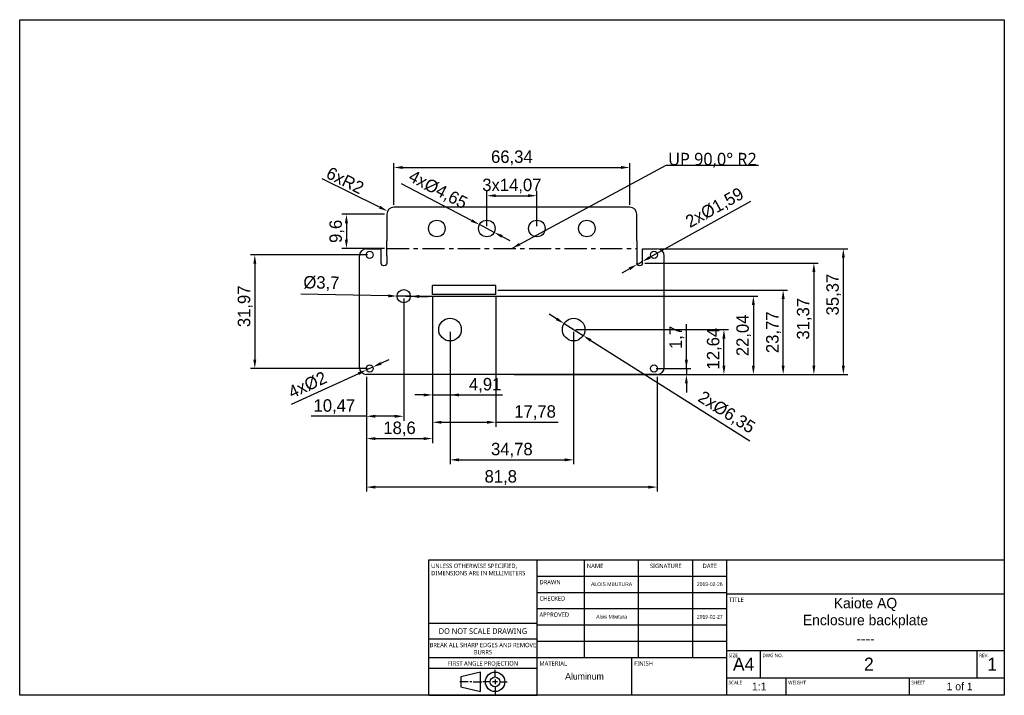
# Model space of a CAD drawing. Extents: x 20 to 297, y 10 to 200.
import ezdxf

# ---------------------------------------------------------------- set-up
doc = ezdxf.new("R2010")
doc.units = 0
doc.header["$LTSCALE"] = 12.7
doc.linetypes.add('CENTER', pattern=[0.787402, 0.492126, -0.098425, 0.098425, -0.098425])
doc.layers.get('DEFPOINTS').update_dxf_attribs({"linetype": 'CONTINUOUS'})
for name, color, linetype in [('ANNOTATION_LINES', 7, 'CONTINUOUS'), ('ANNOTATION_TEXT', 7, 'CONTINUOUS'), ('BORDER_FRAME', 7, 'CONTINUOUS'), ('SHEETMETAL_BEND_LINES_UP', 7, 'CENTER'), ('TITLE_BLOCK', 7, 'CONTINUOUS'), ('VISIBLE', 7, 'CONTINUOUS')]:
    doc.layers.add(name, color=color, linetype=linetype)
doc.styles.add('ONSHAPE-STANDARD', font='NotoSans-Regular.ttf')
doc.styles.add('ONSHAPE-STANDARD-DIMENSION', font='txt')
doc.styles.add('ONSHAPE-STANDARD-FIELDS', font='txt')
doc.dimstyles.new('ONSHAPE-ISO-25$0', dxfattribs={"dimtxt": 3.5, "dimasz": 2.5, "dimexe": 1.25, "dimexo": 0.625, "dimtad": 1, "dimtxsty": 'ONSHAPE-STANDARD-DIMENSION', "dimcen": 2.5, "dimclrd": 7, "dimclre": 7, "dimclrt": 7, "dimadec": 1, "dimazin": 3, "dimtfac": 1, "dimtmove": 0, "dimatfit": 3})
doc.dimstyles.new('ONSHAPE-ISO-25$3', dxfattribs={"dimtxt": 3.5, "dimasz": 2.5, "dimexe": 1.25, "dimexo": 0.625, "dimtad": 1, "dimtxsty": 'ONSHAPE-STANDARD-DIMENSION', "dimcen": 0, "dimclrd": 7, "dimclre": 7, "dimclrt": 7, "dimadec": 1, "dimazin": 3, "dimtfac": 1, "dimtmove": 0, "dimatfit": 3})
doc.dimstyles.new('ONSHAPE-ISO-25$4', dxfattribs={"dimtxt": 3.5, "dimasz": 2.5, "dimexe": 1.25, "dimexo": 0.625, "dimtad": 1, "dimtxsty": 'ONSHAPE-STANDARD-DIMENSION', "dimcen": 0, "dimclrd": 7, "dimclre": 7, "dimclrt": 7, "dimadec": 1, "dimazin": 3, "dimtfac": 1, "dimtmove": 0, "dimatfit": 3})
doc.dimstyles.new('ONSHAPE-ISO-25$7', dxfattribs={"dimtxt": 3.5, "dimasz": 2.5, "dimexe": 1.25, "dimexo": 0.625, "dimtad": 1, "dimtxsty": 'ONSHAPE-STANDARD-DIMENSION', "dimcen": 2.5, "dimclrd": 7, "dimclre": 7, "dimclrt": 7, "dimadec": 1, "dimazin": 3, "dimtfac": 1, "dimtmove": 0, "dimatfit": 3})

# ---------------------------------------------------------------- blocks, each defined once
blk = doc.blocks.new('*D1')
at = {"layer": 'ANNOTATION_TEXT', "color": 7}
for p, q in [((121.64, 103.36), (123.91, 104.41)), ((115.27, 100.44), (96.42, 91.78)), ((119.36, 102.32), (117.55, 101.49))]:
    blk.add_line(p, q, dxfattribs=at)
for points in [[(121.46, 103.74), (121.81, 102.99), (119.36, 102.32)], [(115.45, 100.06), (115.1, 100.82), (117.55, 101.49)]]:
    blk.add_solid(points, dxfattribs=at)
at = {"layer": 'DEFPOINTS', "color": 0}
for p in [(117.55, 101.49), (119.36, 102.32)]:
    blk.add_point(p, dxfattribs=at)
at = {"layer": 'ANNOTATION_TEXT', "color": 7, "insert": (100.98, 97.28), "char_height": 3.5, "attachment_point": 5, "rotation": 24.6699, "style": 'ONSHAPE-STANDARD-DIMENSION'}
blk.add_mtext('4xØ2', dxfattribs=at)
blk = doc.blocks.new('*D2')
at = {"layer": 'ANNOTATION_TEXT', "color": 7}
for p, q in [((117.56, 99.58), (117.56, 67.3)), ((199.36, 99.58), (199.36, 67.3)), ((196.86, 68.55), (120.06, 68.55))]:
    blk.add_line(p, q, dxfattribs=at)
for points in [[(120.06, 68.96), (120.06, 68.13), (117.56, 68.55)], [(196.86, 68.13), (196.86, 68.96), (199.36, 68.55)]]:
    blk.add_solid(points, dxfattribs=at)
at = {"layer": 'DEFPOINTS', "color": 0}
for p in [(117.56, 100.2), (199.36, 100.2), (117.56, 68.55)]:
    blk.add_point(p, dxfattribs=at)
at = {"layer": 'ANNOTATION_TEXT', "color": 7, "insert": (155.34, 71.25), "char_height": 3.5, "attachment_point": 5, "style": 'ONSHAPE-STANDARD-DIMENSION'}
blk.add_mtext('81,8', dxfattribs=at)
blk = doc.blocks.new('*D3')
at = {"layer": 'ANNOTATION_TEXT', "color": 7}
for p, q in [((141.07, 112.22), (141.07, 74.97)), ((175.84, 112.22), (175.84, 74.97)), ((143.57, 76.22), (173.34, 76.22))]:
    blk.add_line(p, q, dxfattribs=at)
for points in [[(143.57, 76.64), (143.57, 75.81), (141.07, 76.22)], [(173.34, 75.81), (173.34, 76.64), (175.84, 76.22)]]:
    blk.add_solid(points, dxfattribs=at)
at = {"layer": 'DEFPOINTS', "color": 0}
for p in [(141.07, 112.84), (175.84, 112.84), (175.84, 76.22)]:
    blk.add_point(p, dxfattribs=at)
at = {"layer": 'ANNOTATION_TEXT', "color": 7, "insert": (158.46, 78.93), "char_height": 3.5, "attachment_point": 5, "style": 'ONSHAPE-STANDARD-DIMENSION'}
blk.add_mtext('34,78', dxfattribs=at)
blk = doc.blocks.new('*D4')
at = {"layer": 'ANNOTATION_TEXT', "color": 7}
for p, q in [((207.56, 101.9), (207.56, 114.37)), ((207.56, 104.4), (207.56, 106.9)), ((199.08, 101.9), (208.81, 101.9)), ((199.98, 100.2), (208.81, 100.2)), ((207.56, 101.9), (207.56, 100.2)), ((207.56, 97.7), (207.56, 95.2))]:
    blk.add_line(p, q, dxfattribs=at)
for points in [[(207.14, 104.4), (207.98, 104.4), (207.56, 101.9)], [(207.98, 97.7), (207.14, 97.7), (207.56, 100.2)]]:
    blk.add_solid(points, dxfattribs=at)
at = {"layer": 'DEFPOINTS', "color": 0}
for p in [(198.46, 101.9), (199.36, 100.2), (207.56, 100.2)]:
    blk.add_point(p, dxfattribs=at)
at = {"layer": 'ANNOTATION_TEXT', "color": 7, "insert": (204.87, 110.64), "char_height": 3.5, "attachment_point": 5, "rotation": 90, "style": 'ONSHAPE-STANDARD-DIMENSION'}
blk.add_mtext('1,7', dxfattribs=at)
blk = doc.blocks.new('*D5')
at = {"layer": 'ANNOTATION_TEXT', "color": 7}
for p, q in [((176.47, 112.84), (219.37, 112.84)), ((218.12, 102.7), (218.12, 110.34)), ((159.08, 100.2), (219.37, 100.2))]:
    blk.add_line(p, q, dxfattribs=at)
for points in [[(218.54, 110.34), (217.7, 110.34), (218.12, 112.84)], [(217.7, 102.7), (218.54, 102.7), (218.12, 100.2)]]:
    blk.add_solid(points, dxfattribs=at)
at = {"layer": 'DEFPOINTS', "color": 0}
for p in [(175.84, 112.84), (218.12, 112.84), (158.46, 100.2)]:
    blk.add_point(p, dxfattribs=at)
at = {"layer": 'ANNOTATION_TEXT', "color": 7, "insert": (215.41, 107.49), "char_height": 3.5, "attachment_point": 5, "rotation": 90, "style": 'ONSHAPE-STANDARD-DIMENSION'}
blk.add_mtext('12,64', dxfattribs=at)
blk = doc.blocks.new('*D6')
at = {"layer": 'ANNOTATION_TEXT', "color": 7}
for p, q in [((128.65, 122.24), (227.65, 122.24)), ((226.4, 119.74), (226.4, 102.7)), ((159.08, 100.2), (227.65, 100.2))]:
    blk.add_line(p, q, dxfattribs=at)
for points in [[(226.82, 119.74), (225.99, 119.74), (226.4, 122.24)], [(225.99, 102.7), (226.82, 102.7), (226.4, 100.2)]]:
    blk.add_solid(points, dxfattribs=at)
at = {"layer": 'DEFPOINTS', "color": 0}
for p in [(128.03, 122.24), (158.46, 100.2), (226.4, 100.2)]:
    blk.add_point(p, dxfattribs=at)
at = {"layer": 'ANNOTATION_TEXT', "color": 7, "insert": (223.69, 111.22), "char_height": 3.5, "attachment_point": 5, "rotation": 90, "style": 'ONSHAPE-STANDARD-DIMENSION'}
blk.add_mtext('22,04', dxfattribs=at)
blk = doc.blocks.new('*D7')
at = {"layer": 'ANNOTATION_TEXT', "color": 7}
for p, q in [((154.56, 123.97), (236.03, 123.97)), ((234.78, 102.7), (234.78, 121.47)), ((159.08, 100.2), (236.03, 100.2))]:
    blk.add_line(p, q, dxfattribs=at)
for points in [[(235.2, 121.47), (234.36, 121.47), (234.78, 123.97)], [(234.36, 102.7), (235.2, 102.7), (234.78, 100.2)]]:
    blk.add_solid(points, dxfattribs=at)
at = {"layer": 'DEFPOINTS', "color": 0}
for p in [(153.94, 123.97), (234.78, 123.97), (158.46, 100.2)]:
    blk.add_point(p, dxfattribs=at)
at = {"layer": 'ANNOTATION_TEXT', "color": 7, "insert": (232.07, 112.09), "char_height": 3.5, "attachment_point": 5, "rotation": 90, "style": 'ONSHAPE-STANDARD-DIMENSION'}
blk.add_mtext('23,77', dxfattribs=at)
blk = doc.blocks.new('*D8')
at = {"layer": 'ANNOTATION_TEXT', "color": 7}
for p, q in [((195.85, 131.57), (244.68, 131.57)), ((243.43, 129.07), (243.43, 102.7)), ((199.98, 100.2), (244.68, 100.2))]:
    blk.add_line(p, q, dxfattribs=at)
for points in [[(243.84, 129.07), (243.01, 129.07), (243.43, 131.57)], [(243.01, 102.7), (243.84, 102.7), (243.43, 100.2)]]:
    blk.add_solid(points, dxfattribs=at)
at = {"layer": 'DEFPOINTS', "color": 0}
for p in [(195.22, 131.57), (199.36, 100.2), (243.43, 100.2)]:
    blk.add_point(p, dxfattribs=at)
at = {"layer": 'ANNOTATION_TEXT', "color": 7, "insert": (240.72, 115.89), "char_height": 3.5, "attachment_point": 5, "rotation": 90, "style": 'ONSHAPE-STANDARD-DIMENSION'}
blk.add_mtext('31,37', dxfattribs=at)
blk = doc.blocks.new('*D9')
at = {"layer": 'ANNOTATION_TEXT', "color": 7}
for p, q in [((199.98, 135.57), (252.96, 135.57)), ((251.71, 133.07), (251.71, 102.7)), ((199.98, 100.2), (252.96, 100.2))]:
    blk.add_line(p, q, dxfattribs=at)
for points in [[(252.13, 133.07), (251.3, 133.07), (251.71, 135.57)], [(251.3, 102.7), (252.13, 102.7), (251.71, 100.2)]]:
    blk.add_solid(points, dxfattribs=at)
at = {"layer": 'DEFPOINTS', "color": 0}
for p in [(199.36, 135.57), (199.36, 100.2), (251.71, 100.2)]:
    blk.add_point(p, dxfattribs=at)
at = {"layer": 'ANNOTATION_TEXT', "color": 7, "insert": (249, 122.69), "char_height": 3.5, "attachment_point": 5, "rotation": 90, "style": 'ONSHAPE-STANDARD-DIMENSION'}
blk.add_mtext('35,37', dxfattribs=at)
blk = doc.blocks.new('*D10')
at = {"layer": 'ANNOTATION_TEXT', "color": 7}
for p, q in [((197.3, 133.18), (225.69, 149)), ((193.73, 131.19), (195.12, 131.96)), ((191.54, 129.97), (189.36, 128.75))]:
    blk.add_line(p, q, dxfattribs=at)
blk.add_arc((194.42, 131.57), 0.797, 0, 44.1736, dxfattribs=at)
for points in [[(197.1, 133.54), (197.51, 132.81), (195.12, 131.96)], [(191.75, 129.6), (191.34, 130.33), (193.73, 131.19)]]:
    blk.add_solid(points, dxfattribs=at)
at = {"layer": 'DEFPOINTS', "color": 0}
for p in [(193.73, 131.19), (195.12, 131.96)]:
    blk.add_point(p, dxfattribs=at)
at = {"layer": 'ANNOTATION_TEXT', "color": 7, "insert": (215.61, 146.92), "char_height": 3.5, "attachment_point": 5, "rotation": 29.1304, "style": 'ONSHAPE-STANDARD-DIMENSION'}
blk.add_mtext('2xØ1,59', dxfattribs=at)
blk = doc.blocks.new('*D11')
at = {"layer": 'ANNOTATION_TEXT', "color": 7}
for p, q in [((117.82, 133.87), (84.89, 133.87)), ((86.14, 131.37), (86.14, 104.4)), ((117.83, 101.9), (84.89, 101.9))]:
    blk.add_line(p, q, dxfattribs=at)
for points in [[(86.56, 131.37), (85.72, 131.37), (86.14, 133.87)], [(85.72, 104.4), (86.56, 104.4), (86.14, 101.9)]]:
    blk.add_solid(points, dxfattribs=at)
at = {"layer": 'DEFPOINTS', "color": 0}
for p in [(118.44, 133.87), (86.14, 101.9), (118.46, 101.9)]:
    blk.add_point(p, dxfattribs=at)
at = {"layer": 'ANNOTATION_TEXT', "color": 7, "insert": (83.43, 119.39), "char_height": 3.5, "attachment_point": 5, "rotation": 90, "style": 'ONSHAPE-STANDARD-DIMENSION'}
blk.add_mtext('31,97', dxfattribs=at)
blk = doc.blocks.new('*D12')
at = {"layer": 'ANNOTATION_TEXT', "color": 7}
for p, q in [((122.66, 145.27), (110.67, 145.27)), ((111.92, 142.77), (111.92, 138.17)), ((122.66, 135.67), (110.67, 135.67))]:
    blk.add_line(p, q, dxfattribs=at)
for points in [[(112.34, 142.77), (111.5, 142.77), (111.92, 145.27)], [(111.5, 138.17), (112.34, 138.17), (111.92, 135.67)]]:
    blk.add_solid(points, dxfattribs=at)
at = {"layer": 'DEFPOINTS', "color": 0}
for p in [(123.28, 145.27), (111.92, 135.67), (123.28, 135.67)]:
    blk.add_point(p, dxfattribs=at)
at = {"layer": 'ANNOTATION_TEXT', "color": 7, "insert": (109.21, 140.47), "char_height": 3.5, "attachment_point": 5, "rotation": 90, "style": 'ONSHAPE-STANDARD-DIMENSION'}
blk.add_mtext('9,6', dxfattribs=at)
blk = doc.blocks.new('*D13')
at = {"layer": 'ANNOTATION_TEXT', "color": 7}
blk.add_line((121.25, 147.28), (105.14, 155.27), dxfattribs=at)
blk.add_solid([(121.07, 146.9), (121.44, 147.65), (123.49, 146.16)], dxfattribs=at)
at = {"layer": 'DEFPOINTS', "color": 0}
for p in [(123.49, 146.16), (125.28, 145.27)]:
    blk.add_point(p, dxfattribs=at)
at = {"layer": 'ANNOTATION_TEXT', "color": 7, "insert": (111.56, 154.79), "char_height": 3.5, "attachment_point": 5, "rotation": 333.5972, "style": 'ONSHAPE-STANDARD-DIMENSION'}
blk.add_mtext('6xR2', dxfattribs=at)
blk = doc.blocks.new('*D14')
at = {"layer": 'ANNOTATION_TEXT', "color": 7}
for p, q in [((125.28, 147.9), (125.28, 159.69)), ((127.78, 158.44), (189.13, 158.44)), ((191.63, 147.9), (191.63, 159.69))]:
    blk.add_line(p, q, dxfattribs=at)
for points in [[(127.78, 158.86), (127.78, 158.02), (125.28, 158.44)], [(189.13, 158.02), (189.13, 158.86), (191.63, 158.44)]]:
    blk.add_solid(points, dxfattribs=at)
at = {"layer": 'DEFPOINTS', "color": 0}
for p in [(191.63, 158.44), (125.28, 147.27), (191.63, 147.27)]:
    blk.add_point(p, dxfattribs=at)
at = {"layer": 'ANNOTATION_TEXT', "color": 7, "insert": (158.46, 161.15), "char_height": 3.5, "attachment_point": 5, "style": 'ONSHAPE-STANDARD-DIMENSION'}
blk.add_mtext('66,34', dxfattribs=at)
blk = doc.blocks.new('*D15')
at = {"layer": 'ANNOTATION_TEXT', "color": 7}
for p, q in [((136.16, 122.08), (136.16, 85.54)), ((153.94, 122.08), (153.94, 85.54)), ((138.66, 86.79), (151.44, 86.79)), ((153.94, 86.79), (171.52, 86.79))]:
    blk.add_line(p, q, dxfattribs=at)
for points in [[(138.66, 87.2), (138.66, 86.37), (136.16, 86.79)], [(151.44, 86.37), (151.44, 87.2), (153.94, 86.79)]]:
    blk.add_solid(points, dxfattribs=at)
at = {"layer": 'DEFPOINTS', "color": 0}
for p in [(136.16, 122.7), (153.94, 122.7), (153.94, 86.79)]:
    blk.add_point(p, dxfattribs=at)
at = {"layer": 'ANNOTATION_TEXT', "color": 7, "insert": (164.99, 89.5), "char_height": 3.5, "attachment_point": 5, "style": 'ONSHAPE-STANDARD-DIMENSION'}
blk.add_mtext('17,78', dxfattribs=at)
blk = doc.blocks.new('*D16')
at = {"layer": 'ANNOTATION_TEXT', "color": 7}
for p, q in [((128.03, 121.62), (128.03, 87.22)), ((117.56, 99.58), (117.56, 87.22)), ((117.56, 88.47), (102, 88.47)), ((125.53, 88.47), (120.06, 88.47))]:
    blk.add_line(p, q, dxfattribs=at)
for points in [[(120.06, 88.89), (120.06, 88.06), (117.56, 88.47)], [(125.53, 88.06), (125.53, 88.89), (128.03, 88.47)]]:
    blk.add_solid(points, dxfattribs=at)
at = {"layer": 'DEFPOINTS', "color": 0}
for p in [(128.03, 122.24), (117.56, 100.2), (117.56, 88.47)]:
    blk.add_point(p, dxfattribs=at)
at = {"layer": 'ANNOTATION_TEXT', "color": 7, "insert": (108.53, 91.18), "char_height": 3.5, "attachment_point": 5, "style": 'ONSHAPE-STANDARD-DIMENSION'}
blk.add_mtext('10,47', dxfattribs=at)
blk = doc.blocks.new('*D17')
at = {"layer": 'ANNOTATION_TEXT', "color": 7}
for p, q in [((171.05, 115.87), (168.93, 117.21)), ((173.16, 114.54), (178.53, 111.15)), ((180.64, 109.81), (225.4, 81.55))]:
    blk.add_line(p, q, dxfattribs=at)
for points in [[(170.82, 115.52), (171.27, 116.22), (173.16, 114.54)], [(180.87, 110.17), (180.42, 109.46), (178.53, 111.15)]]:
    blk.add_solid(points, dxfattribs=at)
at = {"layer": 'DEFPOINTS', "color": 0}
for p in [(173.16, 114.54), (178.53, 111.15)]:
    blk.add_point(p, dxfattribs=at)
at = {"layer": 'ANNOTATION_TEXT', "color": 7, "insert": (218.76, 89.41), "char_height": 3.5, "attachment_point": 5, "rotation": 327.734, "style": 'ONSHAPE-STANDARD-DIMENSION'}
blk.add_mtext('2xØ6,35', dxfattribs=at)
blk = doc.blocks.new('*D18')
at = {"layer": 'ANNOTATION_TEXT', "color": 7}
for p, q in [((136.16, 122.08), (136.16, 80.95)), ((117.56, 99.58), (117.56, 80.95)), ((120.06, 82.2), (133.66, 82.2))]:
    blk.add_line(p, q, dxfattribs=at)
for points in [[(120.06, 82.61), (120.06, 81.78), (117.56, 82.2)], [(133.66, 81.78), (133.66, 82.61), (136.16, 82.2)]]:
    blk.add_solid(points, dxfattribs=at)
at = {"layer": 'DEFPOINTS', "color": 0}
for p in [(136.16, 122.7), (117.56, 100.2), (136.16, 82.2)]:
    blk.add_point(p, dxfattribs=at)
at = {"layer": 'ANNOTATION_TEXT', "color": 7, "insert": (126.86, 84.9), "char_height": 3.5, "attachment_point": 5, "style": 'ONSHAPE-STANDARD-DIMENSION'}
blk.add_mtext('18,6', dxfattribs=at)
blk = doc.blocks.new('*D19')
at = {"layer": 'ANNOTATION_TEXT', "color": 7}
for p, q in [((136.16, 122.08), (136.16, 93.22)), ((141.07, 112.22), (141.07, 93.22)), ((133.66, 94.47), (131.16, 94.47)), ((136.16, 94.47), (141.07, 94.47)), ((141.07, 94.47), (155.84, 94.47)), ((143.57, 94.47), (146.07, 94.47))]:
    blk.add_line(p, q, dxfattribs=at)
for points in [[(133.66, 94.05), (133.66, 94.88), (136.16, 94.47)], [(143.57, 94.88), (143.57, 94.05), (141.07, 94.47)]]:
    blk.add_solid(points, dxfattribs=at)
at = {"layer": 'DEFPOINTS', "color": 0}
for p in [(136.16, 122.7), (141.07, 112.84), (141.07, 94.47)]:
    blk.add_point(p, dxfattribs=at)
at = {"layer": 'ANNOTATION_TEXT', "color": 7, "insert": (150.95, 97.17), "char_height": 3.5, "attachment_point": 5, "style": 'ONSHAPE-STANDARD-DIMENSION'}
blk.add_mtext('4,91', dxfattribs=at)
blk = doc.blocks.new('*D20')
at = {"layer": 'ANNOTATION_TEXT', "color": 7}
for p, q in [((147.15, 143.51), (127.41, 153.82)), ((153.48, 140.2), (149.36, 142.36)), ((155.7, 139.05), (157.92, 137.89))]:
    blk.add_line(p, q, dxfattribs=at)
for points in [[(146.95, 143.14), (147.34, 143.88), (149.36, 142.36)], [(155.89, 139.42), (155.51, 138.68), (153.48, 140.2)]]:
    blk.add_solid(points, dxfattribs=at)
at = {"layer": 'DEFPOINTS', "color": 0}
for p in [(149.36, 142.36), (153.48, 140.2)]:
    blk.add_point(p, dxfattribs=at)
at = {"layer": 'ANNOTATION_TEXT', "color": 7, "insert": (137.59, 152), "char_height": 3.5, "attachment_point": 5, "rotation": 332.4234, "style": 'ONSHAPE-STANDARD-DIMENSION'}
blk.add_mtext('4xØ4,65', dxfattribs=at)
blk = doc.blocks.new('*D21')
at = {"layer": 'ANNOTATION_TEXT', "color": 7}
for p, q in [((151.42, 141.91), (151.42, 151.76)), ((153.92, 150.51), (162.99, 150.51)), ((165.49, 141.9), (165.49, 151.76))]:
    blk.add_line(p, q, dxfattribs=at)
for points in [[(153.92, 150.93), (153.92, 150.1), (151.42, 150.51)], [(162.99, 150.1), (162.99, 150.93), (165.49, 150.51)]]:
    blk.add_solid(points, dxfattribs=at)
at = {"layer": 'DEFPOINTS', "color": 0}
for p in [(165.49, 150.51), (151.42, 141.28), (165.49, 141.28)]:
    blk.add_point(p, dxfattribs=at)
at = {"layer": 'ANNOTATION_TEXT', "color": 7, "insert": (158.46, 153.22), "char_height": 3.5, "attachment_point": 5, "style": 'ONSHAPE-STANDARD-DIMENSION'}
blk.add_mtext('3x14,07', dxfattribs=at)
blk = doc.blocks.new('*D22')
at = {"layer": 'ANNOTATION_TEXT', "color": 7}
for p, q in [((123.68, 122.33), (99.07, 122.8)), ((129.88, 122.21), (126.18, 122.28)), ((132.38, 122.16), (134.88, 122.11))]:
    blk.add_line(p, q, dxfattribs=at)
for points in [[(123.67, 121.91), (123.69, 122.74), (126.18, 122.28)], [(132.39, 122.58), (132.37, 121.74), (129.88, 122.21)]]:
    blk.add_solid(points, dxfattribs=at)
at = {"layer": 'DEFPOINTS', "color": 0}
for p in [(126.18, 122.28), (129.88, 122.21)]:
    blk.add_point(p, dxfattribs=at)
at = {"layer": 'ANNOTATION_TEXT', "color": 7, "insert": (104.88, 125.78), "char_height": 3.5, "attachment_point": 5, "rotation": 358.9012, "style": 'ONSHAPE-STANDARD-DIMENSION'}
blk.add_mtext('%%c3,7', dxfattribs=at)

msp = doc.modelspace()

# ---------------------------------------------------------------- linework, layer by layer
at = {"layer": 'BORDER_FRAME'}
for p, q in [((20, 10), (20, 200)), ((20, 200), (297, 200)), ((297, 200), (297, 10)), ((297, 10), (20, 10))]:
    msp.add_line(p, q, dxfattribs=at)
at = {"layer": 'SHEETMETAL_BEND_LINES_UP', "color": 7, "linetype": 'CONTINUOUS'}
msp.add_line((201.914, 159.063), (227.888, 159.063), dxfattribs=at)
at = {"layer": 'SHEETMETAL_BEND_LINES_UP'}
msp.add_line((123.283, 135.674), (193.627, 135.674), dxfattribs=at)
at = {"layer": 'TITLE_BLOCK'}
for p, q in [((135.075, 10), (135.075, 48.1)), ((135.075, 48.1), (165.555, 48.1)), ((165.555, 10), (165.555, 48.1)), ((165.555, 48.1), (218.895, 48.1)), ((178.89, 20.668), (178.89, 48.1)), ((194.13, 20.668), (194.13, 48.1)), ((209.37, 20.668), (209.37, 48.1)), ((218.895, 10), (218.895, 48.1)), ((218.895, 48.1), (297, 48.1)), ((165.555, 43.528), (218.895, 43.528)), ((165.555, 38.956), (218.895, 38.956)), ((218.895, 38.575), (297, 38.575)), ((165.555, 34.384), (218.895, 34.384)), ((135.075, 30.269), (165.555, 30.269)), ((165.555, 29.812), (218.895, 29.812)), ((135.075, 25.85), (165.555, 25.85)), ((165.555, 25.24), (218.895, 25.24)), ((218.895, 22.573), (297, 22.573)), ((228.42, 14.953), (228.42, 22.573)), ((289.38, 14.953), (289.38, 22.573)), ((135.075, 20.668), (165.555, 20.668)), ((165.555, 20.668), (218.895, 20.668)), ((192.225, 10), (192.225, 20.668)), ((135.075, 17.62), (165.555, 17.62)), ((153.744, 15.151), (153.744, 17.209)), ((149.629, 16.523), (144.143, 15.151)), ((144.143, 15.151), (144.143, 12.408)), ((149.629, 11.036), (149.629, 16.523)), ((153.744, 14.465), (153.744, 13.094)), ((218.895, 14.953), (297, 14.953)), ((235.659, 10), (235.659, 14.953)), ((270.33, 10), (270.33, 14.953)), ((146.2, 13.78), (143.8, 13.78)), ((144.143, 12.408), (149.629, 11.036)), ((147.16, 13.78), (146.612, 13.78)), ((147.572, 13.78), (149.972, 13.78)), ((152.372, 13.78), (150.315, 13.78)), ((154.43, 13.78), (153.058, 13.78)), ((153.744, 12.408), (153.744, 10.351)), ((155.116, 13.78), (157.173, 13.78)), ((135.075, 10), (165.555, 10))]:
    msp.add_line(p, q, dxfattribs=at)
for radius in [2.743, 1.372]:
    msp.add_circle((153.744, 13.78), radius, dxfattribs=at)
at = {"layer": 'VISIBLE'}
for p, q in [((191.627, 147.275), (125.283, 147.275)), ((123.283, 145.275), (123.283, 137.775)), ((193.627, 137.775), (193.627, 145.275)), ((123.283, 133.573), (123.283, 137.775)), ((193.627, 137.775), (193.627, 133.573)), ((115.555, 102.203), (115.555, 133.573)), ((117.555, 135.573), (121.689, 135.573)), ((121.689, 131.573), (121.689, 135.573)), ((123.283, 133.573), (123.283, 131.573)), ((193.627, 133.573), (193.627, 131.573)), ((195.221, 131.573), (195.221, 135.573)), ((195.221, 135.573), (199.355, 135.573)), ((201.355, 102.203), (201.355, 133.573)), ((153.937, 125.243), (136.157, 125.243)), ((136.157, 122.703), (136.157, 125.243)), ((153.937, 122.703), (153.937, 125.243)), ((153.937, 122.703), (136.157, 122.703)), ((199.355, 100.203), (117.555, 100.203))]:
    msp.add_line(p, q, dxfattribs=at)
for centre, radius in [((137.353, 141.279), 2.325), ((151.422, 141.28), 2.325), ((165.492, 141.279), 2.325), ((179.561, 141.283), 2.325), ((118.442, 133.873), 1), ((198.442, 133.873), 1), ((128.029, 122.243), 1.85), ((141.066, 112.842), 3.175), ((175.844, 112.842), 3.175), ((118.455, 101.903), 1), ((198.455, 101.903), 1)]:
    msp.add_circle(centre, radius, dxfattribs=at)
for centre, start, end in [((125.283, 145.275), 90, 180), ((191.627, 145.275), 0, 90), ((117.555, 133.573), 90, 180), ((199.355, 133.573), 0, 90), ((117.555, 102.203), 180, 270), ((199.355, 102.203), 270, 0)]:
    msp.add_arc(centre, 2, start, end, dxfattribs=at)
at = {"layer": 'VISIBLE', "extrusion": (0, 0, -1)}
for centre in [(-122.486, 131.573), (-194.424, 131.573)]:
    msp.add_arc(centre, 0.797, 180, 0, dxfattribs=at)

# ---------------------------------------------------------------- texts
at = {"layer": 'ANNOTATION_TEXT', "color": 7, "insert": (214.901, 162.563), "char_height": 3.5, "attachment_point": 2, "style": 'ONSHAPE-STANDARD-DIMENSION'}
msp.add_mtext('{\\fNoto Sans;UP 90,0° R2}', dxfattribs=at)
at = {"layer": 'TITLE_BLOCK'}
for s, insert, char_height, width, attachment_point, style in [('UNLESS OTHERWISE SPECIFIED, DIMENSIONS ARE IN MILLIMETERS', (135.746, 47.003), 1.2192, 30.48, 1, 'ONSHAPE-STANDARD'), ('NAME', (179.561, 47.003), 1.2192, 15.24, 1, 'ONSHAPE-STANDARD'), ('SIGNATURE', (201.75, 47.003), 1.2192, 15.24, 2, 'ONSHAPE-STANDARD'), ('DATE', (214.132, 47.003), 1.2192, 9.525, 2, 'ONSHAPE-STANDARD'), ('DRAWN', (166.226, 42.431), 1.2192, 13.335, 1, 'ONSHAPE-STANDARD'), ('ALOIS MBUTURA', (186.51, 41.242), 1.02413, 15.24, 5, 'ONSHAPE-STANDARD-FIELDS'), ('2019-02-26', (214.132, 41.242), 1.0241, 9.525, 5, 'ONSHAPE-STANDARD-FIELDS'), ('CHECKED', (166.226, 37.859), 1.2192, 13.335, 1, 'ONSHAPE-STANDARD'), ('TITLE', (219.566, 37.478), 1.2192, 9.525, 1, 'ONSHAPE-STANDARD'), ('Kaiote AQ}', (257.947, 35.527), 2.9261, 70.485, 5, 'ONSHAPE-STANDARD-FIELDS'), ('APPROVED', (166.226, 33.287), 1.2192, 13.335, 1, 'ONSHAPE-STANDARD'), ('Alois Mbutura}', (186.51, 32.098), 1.02413, 15.24, 5, 'ONSHAPE-STANDARD-FIELDS'), ('2019-02-27}', (214.132, 32.098), 1.02413, 9.525, 5, 'ONSHAPE-STANDARD-FIELDS'), ('Enclosure backplate}', (257.947, 30.726), 2.92608, 70.485, 5, 'ONSHAPE-STANDARD-FIELDS'), ('DO NOT SCALE DRAWING', (150.315, 28.843), 1.58496, 30.48, 2, 'ONSHAPE-STANDARD'), ('----', (257.947, 25.926), 2.9261, 70.485, 5, 'ONSHAPE-STANDARD-FIELDS'), ('BREAK ALL SHARP EDGES AND REMOVE BURRS', (150.315, 24.752), 1.2192, 30.48, 2, 'ONSHAPE-STANDARD'), ('FIRST ANGLE PROJECTION', (150.315, 19.571), 1.2192, 30.48, 2, 'ONSHAPE-STANDARD'), ('MATERIAL', (166.226, 19.571), 1.2192, 26.67, 1, 'ONSHAPE-STANDARD'), ('FINISH', (192.896, 19.571), 1.2192, 26.67, 1, 'ONSHAPE-STANDARD'), ('SIZE', (219.431, 21.695), 0.9754, 9.525, 1, 'ONSHAPE-STANDARD'), ('A4', (223.657, 18.763), 3.6576, 9.525, 5, 'ONSHAPE-STANDARD-FIELDS'), ('DWG NO.', (228.956, 21.695), 0.9754, 60.96, 1, 'ONSHAPE-STANDARD'), ('2}', (258.9, 18.763), 3.6576, 60.96, 5, 'ONSHAPE-STANDARD-FIELDS'), ('REV.', (289.916, 21.695), 0.9754, 7.62, 1, 'ONSHAPE-STANDARD'), ('1}', (293.571, 18.763), 3.6576, 6.858, 5, 'ONSHAPE-STANDARD-FIELDS'), ('Aluminum }', (178.89, 15.334), 1.8288, 26.67, 5, 'ONSHAPE-STANDARD-FIELDS'), ('SCALE', (219.431, 14.075), 0.9754, 16.764, 1, 'ONSHAPE-STANDARD'), ('1:1', (228.039, 12.476), 2.1946, 15.24, 5, 'ONSHAPE-STANDARD-FIELDS'), ('WEIGHT', (236.195, 14.075), 0.9754, 34.671, 1, 'ONSHAPE-STANDARD'), ('SHEET', (270.866, 14.075), 0.9754, 26.67, 1, 'ONSHAPE-STANDARD'), ('1 of 1', (284.427, 12.476), 2.1946, 25.146, 5, 'ONSHAPE-STANDARD-FIELDS')]:
    msp.add_mtext(s, dxfattribs=dict(at, insert=insert, char_height=char_height, width=width, attachment_point=attachment_point, style=style))

# ---------------------------------------------------------------- dimensions: what is measured, and where the dimension line sits
at = {"layer": 'ANNOTATION_TEXT'}
for base, p1, p2, override, picture, middle in [((191.627, 158.438), (125.283, 147.275), (191.627, 147.275), {"dimlfac": 1, "dimpost": ''}, '*D14', (158.455, 158.438)), ((165.492, 150.513), (151.422, 141.28), (165.492, 141.279), {"dimlfac": 1, "dimpost": '3x<>'}, '*D21', (158.457, 150.513)), ((117.555, 88.472), (128.029, 122.243), (117.555, 100.203), {"dimlfac": 1, "dimpost": ''}, '*D16', (108.528, 88.472)), ((136.157, 82.195), (117.555, 100.203), (136.157, 122.703), {"dimlfac": 1, "dimpost": ''}, '*D18', (126.856, 82.195)), ((141.066, 94.467), (136.157, 122.703), (141.066, 112.842), {"dimlfac": 1, "dimpost": ''}, '*D19', (150.953, 94.467)), ((153.937, 86.788), (136.157, 122.703), (153.937, 122.703), {"dimlfac": 1, "dimpost": ''}, '*D15', (164.991, 86.788)), ((175.844, 76.224), (141.066, 112.842), (175.844, 112.842), {"dimlfac": 1, "dimpost": ''}, '*D3', (158.455, 76.224))]:
    dim = msp.add_linear_dim(base=base, p1=p1, p2=p2, dimstyle='ONSHAPE-ISO-25$0', override=override, dxfattribs=at)
    dim.commit()
    dim.dimension.update_dxf_attribs({"geometry": picture, "text_midpoint": middle, "dimtype": 160})
dim = msp.add_radius_dim(center=(125.283, 145.275), mpoint=(123.492, 146.164), dimstyle='ONSHAPE-ISO-25$4', override={"dimexe": 0.523598, "dimlfac": 1, "dimpost": '6xR<>', "dimtofl": 0, "dimatfit": 0}, dxfattribs=at)
dim.commit()
dim.dimension.update_dxf_attribs({"geometry": '*D13', "text_midpoint": (110.487, 152.621), "dimtype": 164})
for p1, p2, override, picture, middle in [((153.483, 140.204), (149.361, 142.357), {"dimexe": 0.608683, "dimlfac": 1, "dimpost": '4xØ<>'}, '*D20', (136.157, 149.253)), ((193.728, 131.185), (195.12, 131.961), {"dimexe": 0.208621, "dimlfac": 1, "dimpost": '2xØ<>'}, '*D10', (217.113, 144.217)), ((129.879, 122.208), (126.18, 122.279), {"dimexe": 0.484328, "dimlfac": 1, "dimpost": '%%c<>'}, '*D22', (104.823, 122.688)), ((173.16, 114.537), (178.529, 111.147), {"dimexe": 0.831212, "dimlfac": 1, "dimpost": '2xØ<>'}, '*D17', (217.113, 86.788)), ((119.364, 102.32), (117.547, 101.485), {"dimlfac": 1, "dimpost": '4xØ<>'}, '*D1', (102.267, 94.467))]:
    dim = msp.add_diameter_dim_2p(p1=p1, p2=p2, dimstyle='ONSHAPE-ISO-25$3', override=override, dxfattribs=at)
    dim.commit()
    dim.dimension.update_dxf_attribs({"geometry": picture, "text_midpoint": middle, "dimtype": 163})
for base, p1, p2, angle, picture, middle, dimtype in [((111.919, 135.674), (123.283, 145.275), (123.283, 135.674), 90, '*D12', (111.919, 140.475), 160), ((86.14, 101.903), (118.442, 133.873), (118.455, 101.903), 90, '*D11', (86.14, 119.391), 160), ((251.712, 100.203), (199.355, 135.573), (199.355, 100.203), 90, '*D9', (251.712, 122.688), 160), ((243.428, 100.203), (195.221, 131.573), (199.355, 100.203), 90, '*D8', (243.428, 115.888), 160), ((226.404, 100.203), (128.029, 122.243), (158.455, 100.203), 90, '*D6', (226.404, 111.223), 160), ((234.779, 123.973), (158.455, 100.203), (153.937, 123.973), 90, '*D7', (234.779, 112.088), 160), ((207.561, 100.203), (198.455, 101.903), (199.355, 100.203), 90, '*D4', (207.561, 110.638), 160), ((218.12, 112.842), (158.455, 100.203), (175.844, 112.842), 90, '*D5', (218.12, 107.486), 160), ((117.555, 68.546), (199.355, 100.203), (117.555, 100.203), 180, '*D2', (155.337, 68.546), 161)]:
    dim = msp.add_linear_dim(base=base, p1=p1, p2=p2, angle=angle, dimstyle='ONSHAPE-ISO-25$0', override={"dimlfac": 1, "dimpost": ''}, dxfattribs=at)
    dim.commit()
    dim.dimension.update_dxf_attribs({"geometry": picture, "text_midpoint": middle, "dimtype": dimtype})

# ---------------------------------------------------------------- leaders
at = {"layer": 'ANNOTATION_LINES', "color": 7}
msp.add_leader([(158.455, 135.674), (201.914, 159.063)], dimstyle='ONSHAPE-ISO-25$7', override={"dimasz": 2.5, "dimclrd": 0}, dxfattribs=at)

doc.saveas('drawing.dxf')
